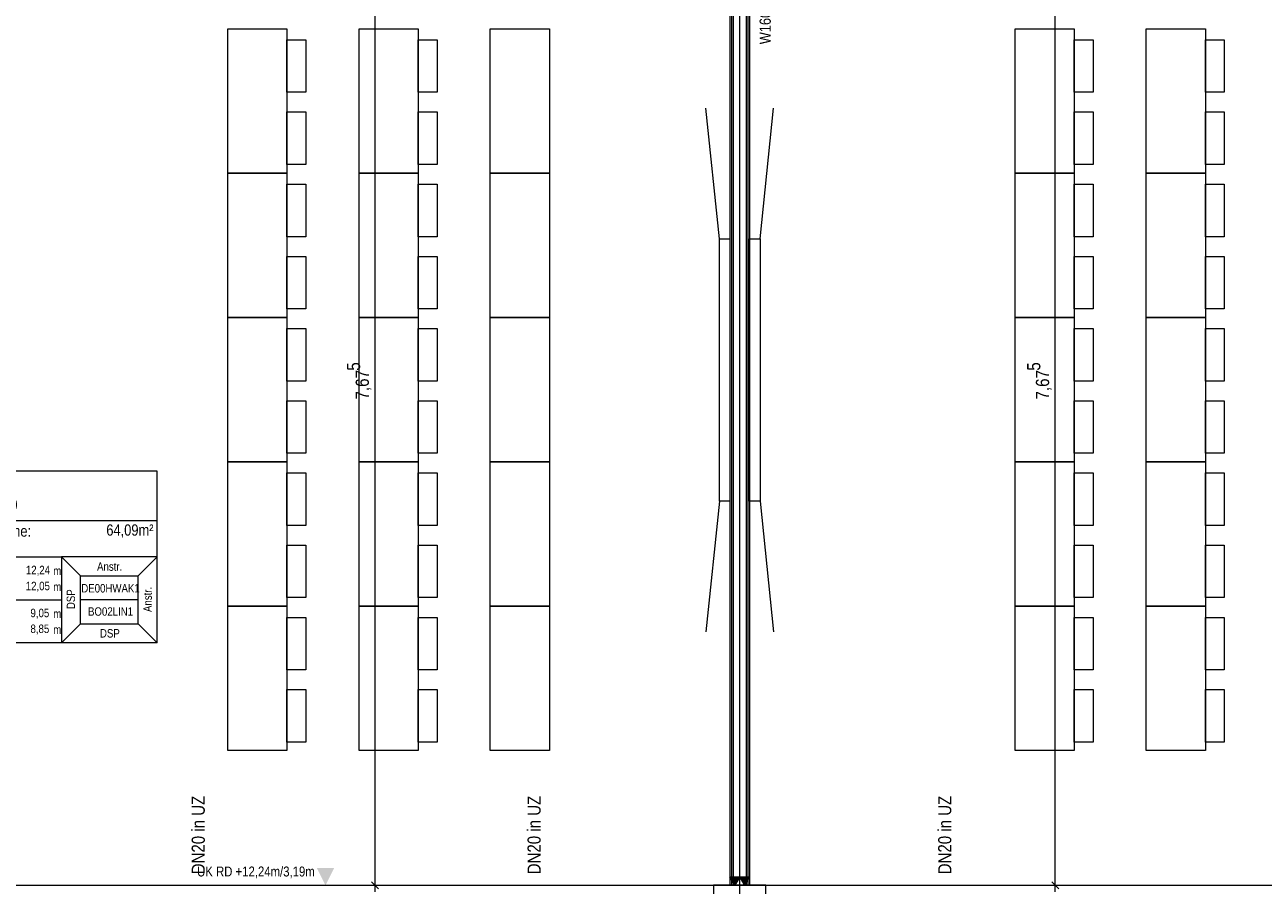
# Model space of a CAD drawing. Extents: x -620 to 300, y 62 to 1112.
# Tile 27 of 95: x -400 to -211, y 388 to 520. Entities that reach past the tile are written whole.
import ezdxf
from ezdxf.lldxf.tags import DXFTag

# ---------------------------------------------------------------- set-up
doc = ezdxf.new("R2010")
doc.units = 0
doc.layers.get('0').update_dxf_attribs({"lineweight": 13})
for name, color, linetype, lineweight, true_color in [('00 -Bauelemente -Dämmung innen', 7, 'Continuous', 9, 0xff7fe6), ('00 -Bauelemente -Gipskarton', 7, 'Continuous', 9, 0xff7fe6), ('00_Beschriftung UZ', 3, 'Continuous', 13, 0x00ff00), ('30 -33 Aussenwände- 3 Aussenstützen', 7, 'Continuous', 50, 0x0000dd), ('30 -34 Innenwände- 2 nichttragend', 7, 'Continuous', 18, 0xff7fe6), ('30 -35 Decken- 1 Konstruktion-Träger- Stahlbeton', 7, 'grob-A06G9S5M8I', 13, 0x33aa00), ('60- 61 allgemeine Ausstattung- 1 Möbel', 7, 'Continuous', 9, 0x00cccc), ('70 -72 Beschriftung- 2 Beschriftung Bauteile', 7, 'Continuous', 9, 0x9999ff), ('70 -75 Raumstempel- 1 Raumstempel', 1, 'Continuous', 50, 0xff0000), ('70 -76 Bemaßung- 2 Allgemein', 9, 'Continuous', 5, 0x808080)]:
    doc.layers.add(name, color=color, linetype=linetype, lineweight=lineweight, true_color=true_color)
for name, color, linetype, lineweight in [('70 -71 Achsen- 1 Gebäudeachsen', 7, 'STRICHPUNKT2-A06G9S5N8I', 18), ('70 -75 Raumstempel- 3 Wandstempel', 7, 'Continuous', 50), ('Detailelementbeschriftung', 7, 'Continuous', 9)]:
    doc.layers.add(name, color=color, linetype=linetype, lineweight=lineweight)
doc.styles.get("Standard").update_dxf_attribs({"font": 'ARIALN.TTF'})
tags = doc.linetypes.add('grob-A06G9S5M8I', pattern=[14, 3, -8, 3]).pattern_tags.tags
tags[8:9] = [DXFTag(74, 4), DXFTag(75, 0), DXFTag(340, '0'), DXFTag(46, 0.0), DXFTag(50, 0.0), DXFTag(44, 0.0), DXFTag(45, 0.0)]
tags[6:7] = [DXFTag(74, 4), DXFTag(75, 0), DXFTag(340, '0'), DXFTag(46, 0.0), DXFTag(50, 0.0), DXFTag(44, 0.0), DXFTag(45, 0.0)]
tags[4:5] = [DXFTag(74, 4), DXFTag(75, 0), DXFTag(340, '0'), DXFTag(46, 0.0), DXFTag(50, 0.0), DXFTag(44, 0.0), DXFTag(45, 0.0)]
tags = doc.linetypes.add('STRICHPUNKT2-A06G9S5N8I', pattern=[12.7, 6.35, -3.175, 0, -3.175]).pattern_tags.tags
tags[10:11] = [DXFTag(74, 4), DXFTag(75, 0), DXFTag(340, '0'), DXFTag(46, 0.0), DXFTag(50, 0.0), DXFTag(44, 0.0), DXFTag(45, 0.0)]
tags[8:9] = [DXFTag(74, 4), DXFTag(75, 0), DXFTag(340, '0'), DXFTag(46, 0.0), DXFTag(50, 0.0), DXFTag(44, 0.0), DXFTag(45, 0.0)]
tags[6:7] = [DXFTag(74, 4), DXFTag(75, 0), DXFTag(340, '0'), DXFTag(46, 0.0), DXFTag(50, 0.0), DXFTag(44, 0.0), DXFTag(45, 0.0)]
tags[4:5] = [DXFTag(74, 4), DXFTag(75, 0), DXFTag(340, '0'), DXFTag(46, 0.0), DXFTag(50, 0.0), DXFTag(44, 0.0), DXFTag(45, 0.0)]

# ---------------------------------------------------------------- blocks, each defined once
blk = doc.blocks.new('Referenz-A06G9S5P8I')
at = {"layer": '00 -Bauelemente -Dämmung innen', "color": 0, "linetype": 'Continuous', "lineweight": -2, "ltscale": 0.13}
for p, q in [((-291.55, 545.47), (-291.55, 388.47)), ((-289.55, 545.47), (-289.55, 388.47))]:
    blk.add_line(p, q, dxfattribs=at)
at = {"layer": '00 -Bauelemente -Gipskarton', "color": 0, "linetype": 'Continuous', "lineweight": -2, "ltscale": 0.13}
for p, q in [((-292.05, 545.47), (-292.05, 388.47)), ((-291.8, 545.47), (-291.8, 388.47)), ((-291.55, 545.47), (-291.55, 388.47)), ((-289.55, 545.47), (-289.55, 388.47)), ((-289.3, 545.47), (-289.3, 388.47)), ((-289.05, 545.47), (-289.05, 388.47))]:
    blk.add_line(p, q, dxfattribs=at)
at = {"layer": '00_Beschriftung UZ', "color": 0, "lineweight": -2}
blk.add_solid([(-355.03, 391.12), (-353.7, 388.45), (-352.36, 391.12)], dxfattribs=at)
at = {"layer": '30 -33 Aussenwände- 3 Aussenstützen', "color": 0, "linetype": 'Continuous', "lineweight": -2, "ltscale": 0.13}
for p, q in [((-294.55, 388.47), (-294.55, 380.47)), ((-286.55, 388.47), (-294.55, 388.47)), ((-286.55, 380.47), (-286.55, 388.47))]:
    blk.add_line(p, q, dxfattribs=at)
at = {"layer": '30 -34 Innenwände- 2 nichttragend', "color": 0, "linetype": 'Continuous', "lineweight": -2, "ltscale": 0.13}
for p, q in [((-292.05, 545.47), (-292.05, 388.47)), ((-289.05, 545.47), (-289.05, 388.47)), ((-292.05, 388.47), (-289.05, 388.47))]:
    blk.add_line(p, q, dxfattribs=at)
at = {"layer": '30 -35 Decken- 1 Konstruktion-Träger- Stahlbeton', "color": 0, "lineweight": -2}
blk.add_line((-451.55, 388.47), (35.45, 388.47), dxfattribs=at)
at = {"layer": '60- 61 allgemeine Ausstattung- 1 Möbel', "color": 0, "linetype": 'Continuous', "lineweight": -2, "ltscale": 0.13}
for p, q in [((-368.57, 496.98), (-368.57, 518.98)), ((-368.57, 518.98), (-359.57, 518.98)), ((-359.57, 518.98), (-359.57, 496.98)), ((-348.57, 496.98), (-348.57, 518.98)), ((-348.57, 518.98), (-339.57, 518.98)), ((-339.57, 518.98), (-339.57, 496.98)), ((-328.57, 496.98), (-328.57, 518.98)), ((-328.57, 518.98), (-319.57, 518.98)), ((-319.57, 518.98), (-319.57, 496.98)), ((-248.57, 496.98), (-248.57, 518.98)), ((-248.57, 518.98), (-239.57, 518.98)), ((-239.57, 518.98), (-239.57, 496.98)), ((-228.57, 496.98), (-228.57, 518.98)), ((-228.57, 518.98), (-219.57, 518.98)), ((-219.57, 518.98), (-219.57, 496.98)), ((-359.57, 509.29), (-359.57, 517.29)), ((-359.57, 517.29), (-356.69, 517.29)), ((-356.69, 517.29), (-356.69, 509.29)), ((-339.57, 509.29), (-339.57, 517.29)), ((-339.57, 517.29), (-336.69, 517.29)), ((-336.69, 517.29), (-336.69, 509.29)), ((-239.57, 509.29), (-239.57, 517.29)), ((-239.57, 517.29), (-236.69, 517.29)), ((-236.69, 517.29), (-236.69, 509.29)), ((-219.57, 509.29), (-219.57, 517.29)), ((-219.57, 517.29), (-216.69, 517.29)), ((-216.69, 517.29), (-216.69, 509.29)), ((-356.69, 509.29), (-359.57, 509.29)), ((-336.69, 509.29), (-339.57, 509.29)), ((-236.69, 509.29), (-239.57, 509.29)), ((-216.69, 509.29), (-219.57, 509.29)), ((-359.57, 498.29), (-359.57, 506.29)), ((-359.57, 506.29), (-356.69, 506.29)), ((-356.69, 506.29), (-356.69, 498.29)), ((-339.57, 498.29), (-339.57, 506.29)), ((-339.57, 506.29), (-336.69, 506.29)), ((-336.69, 506.29), (-336.69, 498.29)), ((-293.65, 486.97), (-295.7, 506.87)), ((-287.45, 486.97), (-285.4, 506.87)), ((-239.57, 498.29), (-239.57, 506.29)), ((-239.57, 506.29), (-236.69, 506.29)), ((-236.69, 506.29), (-236.69, 498.29)), ((-219.57, 498.29), (-219.57, 506.29)), ((-219.57, 506.29), (-216.69, 506.29)), ((-216.69, 506.29), (-216.69, 498.29)), ((-368.57, 474.98), (-368.57, 496.98)), ((-368.57, 496.98), (-359.57, 496.98)), ((-359.57, 496.98), (-368.57, 496.98)), ((-356.69, 498.29), (-359.57, 498.29)), ((-359.57, 496.98), (-359.57, 474.98)), ((-339.57, 496.98), (-348.57, 496.98)), ((-348.57, 474.98), (-348.57, 496.98)), ((-348.57, 496.98), (-339.57, 496.98)), ((-336.69, 498.29), (-339.57, 498.29)), ((-339.57, 496.98), (-339.57, 474.98)), ((-328.57, 474.98), (-328.57, 496.98)), ((-328.57, 496.98), (-319.57, 496.98)), ((-319.57, 496.98), (-328.57, 496.98)), ((-319.57, 496.98), (-319.57, 474.98)), ((-239.57, 496.98), (-248.57, 496.98)), ((-248.57, 474.98), (-248.57, 496.98)), ((-248.57, 496.98), (-239.57, 496.98)), ((-236.69, 498.29), (-239.57, 498.29)), ((-239.57, 496.98), (-239.57, 474.98)), ((-219.57, 496.98), (-228.57, 496.98)), ((-228.57, 474.98), (-228.57, 496.98)), ((-228.57, 496.98), (-219.57, 496.98)), ((-216.69, 498.29), (-219.57, 498.29)), ((-219.57, 496.98), (-219.57, 474.98)), ((-359.57, 487.29), (-359.57, 495.29)), ((-359.57, 495.29), (-356.69, 495.29)), ((-356.69, 495.29), (-356.69, 487.29)), ((-339.57, 487.29), (-339.57, 495.29)), ((-339.57, 495.29), (-336.69, 495.29)), ((-336.69, 495.29), (-336.69, 487.29)), ((-239.57, 487.29), (-239.57, 495.29)), ((-239.57, 495.29), (-236.69, 495.29)), ((-236.69, 495.29), (-236.69, 487.29)), ((-219.57, 487.29), (-219.57, 495.29)), ((-219.57, 495.29), (-216.69, 495.29)), ((-216.69, 495.29), (-216.69, 487.29)), ((-356.69, 487.29), (-359.57, 487.29)), ((-336.69, 487.29), (-339.57, 487.29)), ((-236.69, 487.29), (-239.57, 487.29)), ((-216.69, 487.29), (-219.57, 487.29)), ((-293.65, 486.97), (-292.05, 486.97)), ((-293.65, 446.97), (-293.65, 486.97)), ((-292.05, 486.97), (-292.05, 446.97)), ((-289.05, 486.97), (-287.45, 486.97)), ((-289.05, 446.97), (-289.05, 486.97)), ((-287.45, 486.97), (-287.45, 446.97)), ((-359.57, 476.29), (-359.57, 484.29)), ((-359.57, 484.29), (-356.69, 484.29)), ((-356.69, 484.29), (-356.69, 476.29)), ((-339.57, 476.29), (-339.57, 484.29)), ((-339.57, 484.29), (-336.69, 484.29)), ((-336.69, 484.29), (-336.69, 476.29)), ((-239.57, 476.29), (-239.57, 484.29)), ((-239.57, 484.29), (-236.69, 484.29)), ((-236.69, 484.29), (-236.69, 476.29)), ((-219.57, 476.29), (-219.57, 484.29)), ((-219.57, 484.29), (-216.69, 484.29)), ((-216.69, 484.29), (-216.69, 476.29)), ((-356.69, 476.29), (-359.57, 476.29)), ((-336.69, 476.29), (-339.57, 476.29)), ((-236.69, 476.29), (-239.57, 476.29)), ((-216.69, 476.29), (-219.57, 476.29)), ((-368.57, 452.98), (-368.57, 474.98)), ((-368.57, 474.98), (-359.57, 474.98)), ((-359.57, 474.98), (-368.57, 474.98)), ((-359.57, 474.98), (-359.57, 452.98)), ((-339.57, 474.98), (-348.57, 474.98)), ((-348.57, 452.98), (-348.57, 474.98)), ((-348.57, 474.98), (-339.57, 474.98)), ((-339.57, 474.98), (-339.57, 452.98)), ((-328.57, 452.98), (-328.57, 474.98)), ((-328.57, 474.98), (-319.57, 474.98)), ((-319.57, 474.98), (-328.57, 474.98)), ((-319.57, 474.98), (-319.57, 452.98)), ((-239.57, 474.98), (-248.57, 474.98)), ((-248.57, 452.98), (-248.57, 474.98)), ((-248.57, 474.98), (-239.57, 474.98)), ((-239.57, 474.98), (-239.57, 452.98)), ((-219.57, 474.98), (-228.57, 474.98)), ((-228.57, 452.98), (-228.57, 474.98)), ((-228.57, 474.98), (-219.57, 474.98)), ((-219.57, 474.98), (-219.57, 452.98)), ((-359.57, 465.29), (-359.57, 473.29)), ((-359.57, 473.29), (-356.69, 473.29)), ((-356.69, 473.29), (-356.69, 465.29)), ((-339.57, 465.29), (-339.57, 473.29)), ((-339.57, 473.29), (-336.69, 473.29)), ((-336.69, 473.29), (-336.69, 465.29)), ((-239.57, 465.29), (-239.57, 473.29)), ((-239.57, 473.29), (-236.69, 473.29)), ((-236.69, 473.29), (-236.69, 465.29)), ((-219.57, 465.29), (-219.57, 473.29)), ((-219.57, 473.29), (-216.69, 473.29)), ((-216.69, 473.29), (-216.69, 465.29)), ((-356.69, 465.29), (-359.57, 465.29)), ((-336.69, 465.29), (-339.57, 465.29)), ((-236.69, 465.29), (-239.57, 465.29)), ((-216.69, 465.29), (-219.57, 465.29)), ((-359.57, 454.29), (-359.57, 462.29)), ((-359.57, 462.29), (-356.69, 462.29)), ((-356.69, 462.29), (-356.69, 454.29)), ((-339.57, 454.29), (-339.57, 462.29)), ((-339.57, 462.29), (-336.69, 462.29)), ((-336.69, 462.29), (-336.69, 454.29)), ((-239.57, 454.29), (-239.57, 462.29)), ((-239.57, 462.29), (-236.69, 462.29)), ((-236.69, 462.29), (-236.69, 454.29)), ((-219.57, 454.29), (-219.57, 462.29)), ((-219.57, 462.29), (-216.69, 462.29)), ((-216.69, 462.29), (-216.69, 454.29)), ((-356.69, 454.29), (-359.57, 454.29)), ((-336.69, 454.29), (-339.57, 454.29)), ((-236.69, 454.29), (-239.57, 454.29)), ((-216.69, 454.29), (-219.57, 454.29)), ((-359.57, 452.98), (-368.57, 452.98)), ((-368.57, 430.98), (-368.57, 452.98)), ((-368.57, 452.98), (-359.57, 452.98)), ((-359.57, 452.98), (-359.57, 430.98)), ((-359.57, 443.29), (-359.57, 451.29)), ((-359.57, 451.29), (-356.69, 451.29)), ((-356.69, 451.29), (-356.69, 443.29)), ((-348.57, 430.98), (-348.57, 452.98)), ((-348.57, 452.98), (-339.57, 452.98)), ((-339.57, 452.98), (-348.57, 452.98)), ((-339.57, 452.98), (-339.57, 430.98)), ((-339.57, 443.29), (-339.57, 451.29)), ((-339.57, 451.29), (-336.69, 451.29)), ((-336.69, 451.29), (-336.69, 443.29)), ((-319.57, 452.98), (-328.57, 452.98)), ((-328.57, 430.98), (-328.57, 452.98)), ((-328.57, 452.98), (-319.57, 452.98)), ((-319.57, 452.98), (-319.57, 430.98)), ((-248.57, 430.98), (-248.57, 452.98)), ((-248.57, 452.98), (-239.57, 452.98)), ((-239.57, 452.98), (-248.57, 452.98)), ((-239.57, 452.98), (-239.57, 430.98)), ((-239.57, 443.29), (-239.57, 451.29)), ((-239.57, 451.29), (-236.69, 451.29)), ((-236.69, 451.29), (-236.69, 443.29)), ((-228.57, 430.98), (-228.57, 452.98)), ((-228.57, 452.98), (-219.57, 452.98)), ((-219.57, 452.98), (-228.57, 452.98)), ((-219.57, 452.98), (-219.57, 430.98)), ((-219.57, 443.29), (-219.57, 451.29)), ((-219.57, 451.29), (-216.69, 451.29)), ((-216.69, 451.29), (-216.69, 443.29)), ((-293.65, 446.97), (-295.7, 427.08)), ((-292.05, 446.97), (-293.65, 446.97)), ((-287.45, 446.97), (-289.05, 446.97)), ((-287.45, 446.97), (-285.4, 427.08)), ((-356.69, 443.29), (-359.57, 443.29)), ((-336.69, 443.29), (-339.57, 443.29)), ((-236.69, 443.29), (-239.57, 443.29)), ((-216.69, 443.29), (-219.57, 443.29)), ((-359.57, 432.29), (-359.57, 440.29)), ((-359.57, 440.29), (-356.69, 440.29)), ((-356.69, 440.29), (-356.69, 432.29)), ((-339.57, 432.29), (-339.57, 440.29)), ((-339.57, 440.29), (-336.69, 440.29)), ((-336.69, 440.29), (-336.69, 432.29)), ((-239.57, 432.29), (-239.57, 440.29)), ((-239.57, 440.29), (-236.69, 440.29)), ((-236.69, 440.29), (-236.69, 432.29)), ((-219.57, 432.29), (-219.57, 440.29)), ((-219.57, 440.29), (-216.69, 440.29)), ((-216.69, 440.29), (-216.69, 432.29)), ((-359.57, 430.98), (-368.57, 430.98)), ((-368.57, 408.98), (-368.57, 430.98)), ((-368.57, 430.98), (-359.57, 430.98)), ((-356.69, 432.29), (-359.57, 432.29)), ((-359.57, 430.98), (-359.57, 408.98)), ((-339.57, 430.98), (-348.57, 430.98)), ((-348.57, 408.98), (-348.57, 430.98)), ((-348.57, 430.98), (-339.57, 430.98)), ((-336.69, 432.29), (-339.57, 432.29)), ((-339.57, 430.98), (-339.57, 408.98)), ((-328.57, 408.98), (-328.57, 430.98)), ((-328.57, 430.98), (-319.57, 430.98)), ((-319.57, 430.98), (-328.57, 430.98)), ((-319.57, 430.98), (-319.57, 408.98)), ((-248.57, 408.98), (-248.57, 430.98)), ((-248.57, 430.98), (-239.57, 430.98)), ((-239.57, 430.98), (-248.57, 430.98)), ((-236.69, 432.29), (-239.57, 432.29)), ((-239.57, 430.98), (-239.57, 408.98)), ((-219.57, 430.98), (-228.57, 430.98)), ((-228.57, 408.98), (-228.57, 430.98)), ((-228.57, 430.98), (-219.57, 430.98)), ((-216.69, 432.29), (-219.57, 432.29)), ((-219.57, 430.98), (-219.57, 408.98)), ((-359.57, 421.29), (-359.57, 429.29)), ((-359.57, 429.29), (-356.69, 429.29)), ((-356.69, 429.29), (-356.69, 421.29)), ((-339.57, 421.29), (-339.57, 429.29)), ((-339.57, 429.29), (-336.69, 429.29)), ((-336.69, 429.29), (-336.69, 421.29)), ((-239.57, 421.29), (-239.57, 429.29)), ((-239.57, 429.29), (-236.69, 429.29)), ((-236.69, 429.29), (-236.69, 421.29)), ((-219.57, 421.29), (-219.57, 429.29)), ((-219.57, 429.29), (-216.69, 429.29)), ((-216.69, 429.29), (-216.69, 421.29)), ((-356.69, 421.29), (-359.57, 421.29)), ((-336.69, 421.29), (-339.57, 421.29)), ((-236.69, 421.29), (-239.57, 421.29)), ((-216.69, 421.29), (-219.57, 421.29)), ((-359.57, 410.29), (-359.57, 418.29)), ((-359.57, 418.29), (-356.69, 418.29)), ((-356.69, 418.29), (-356.69, 410.29)), ((-339.57, 410.29), (-339.57, 418.29)), ((-339.57, 418.29), (-336.69, 418.29)), ((-336.69, 418.29), (-336.69, 410.29)), ((-239.57, 410.29), (-239.57, 418.29)), ((-239.57, 418.29), (-236.69, 418.29)), ((-236.69, 418.29), (-236.69, 410.29)), ((-219.57, 410.29), (-219.57, 418.29)), ((-219.57, 418.29), (-216.69, 418.29)), ((-216.69, 418.29), (-216.69, 410.29)), ((-356.69, 410.29), (-359.57, 410.29)), ((-336.69, 410.29), (-339.57, 410.29)), ((-236.69, 410.29), (-239.57, 410.29)), ((-216.69, 410.29), (-219.57, 410.29)), ((-359.57, 408.98), (-368.57, 408.98)), ((-339.57, 408.98), (-348.57, 408.98)), ((-319.57, 408.98), (-328.57, 408.98)), ((-239.57, 408.98), (-248.57, 408.98)), ((-219.57, 408.98), (-228.57, 408.98))]:
    blk.add_line(p, q, dxfattribs=at)
at = {"layer": '70 -71 Achsen- 1 Gebäudeachsen', "color": 0, "linetype": 'STRICHPUNKT2-A06G9S5N8I', "lineweight": -2, "ltscale": 0.13}
blk.add_line((-290.58, 1084.39), (-290.58, 84.95), dxfattribs=at)
at = {"layer": '70 -72 Beschriftung- 2 Beschriftung Bauteile', "color": 0, "lineweight": -2}
for p, q in [((-291.3, 388.47), (-292.05, 389.77)), ((-292.05, 389.77), (-290.55, 389.77)), ((-290.55, 389.77), (-291.3, 388.47)), ((-289.8, 388.47), (-290.55, 389.77)), ((-290.55, 389.77), (-289.05, 389.77)), ((-289.05, 389.77), (-289.8, 388.47))]:
    blk.add_line(p, q, dxfattribs=at)
for points in [[(-291.3, 388.47), (-292.05, 389.77), (-291.3, 389.77)], [(-291.3, 388.47), (-291.3, 389.77), (-290.55, 389.77)], [(-289.8, 388.47), (-290.55, 389.77), (-289.8, 389.77)], [(-289.8, 388.47), (-289.8, 389.77), (-289.05, 389.77)]]:
    blk.add_solid(points, dxfattribs=at)
at = {"layer": '70 -75 Raumstempel- 1 Raumstempel', "color": 0, "lineweight": -2}
for p, q in [((-379.36, 451.57), (-415.69, 451.57)), ((-379.36, 425.43), (-379.36, 451.57)), ((-379.36, 443.97), (-415.69, 443.97)), ((-415.69, 438.5), (-393.96, 438.5)), ((-391.07, 435.6), (-393.96, 438.5)), ((-379.36, 438.5), (-393.96, 438.5)), ((-393.96, 438.5), (-393.96, 425.43)), ((-382.24, 435.6), (-379.36, 438.5)), ((-391.07, 428.32), (-391.07, 435.6)), ((-391.07, 435.6), (-382.24, 435.6)), ((-382.24, 428.32), (-382.24, 435.6)), ((-415.69, 431.96), (-393.96, 431.96)), ((-382.24, 431.96), (-391.07, 431.96)), ((-391.07, 428.32), (-393.96, 425.43)), ((-391.07, 428.32), (-382.24, 428.32)), ((-382.24, 428.32), (-379.36, 425.43)), ((-379.36, 425.43), (-415.69, 425.43))]:
    blk.add_line(p, q, dxfattribs=at)
at = {"layer": '70 -76 Bemaßung- 2 Allgemein', "color": 0, "linetype": 'Continuous', "lineweight": -2, "ltscale": 0.13}
for p, q in [((-346.15, 389.53), (-346.15, 540.91)), ((-242.45, 389.53), (-242.45, 540.91)), ((-345.62, 387.94), (-346.68, 389)), ((-346.15, 387.47), (-346.15, 389.53)), ((-241.92, 387.94), (-242.98, 389)), ((-242.45, 387.47), (-242.45, 389.53))]:
    blk.add_line(p, q, dxfattribs=at)
at = {"layer": '00_Beschriftung UZ', "color": 0, "linetype": 'ByBlock', "lineweight": -2, "ltscale": 0.13, "insert": (-373.27, 391.32), "char_height": 1.5103, "attachment_point": 1}
blk.add_mtext('{\\fArial Narrow;UK RD +12,24m/3,19m}', dxfattribs=at)
at = {"layer": '70 -75 Raumstempel- 1 Raumstempel', "color": 0, "linetype": 'Continuous', "lineweight": -2, "ltscale": 0.13, "attachment_point": 1}
for s, insert, char_height, rotation in [('{\\fArial Narrow;Klassenraum 10}', (-414.82, 447.31), 1.7117, 0), ('{\\fArial Narrow;64,09m²}', (-387.11, 443.45), 1.7117, 0), ('{\\fArial Narrow;Netto Raumfläche:}', (-414.82, 443.29), 1.7117, 0), ('{\\fArial Narrow;12,24}', (-399.37, 437.15), 1.2838, 0), ('{\\fArial Narrow;m}', (-395.2, 437.02), 1.2838, 0), ('{\\fArial Narrow;Anstr.}', (-388.52, 437.67), 1.2838, 0), ('{\\fArial Narrow;12,05}', (-399.39, 434.71), 1.2838, 0), ('{\\fArial Narrow;m}', (-395.2, 434.59), 1.2838, 0), ('{\\fArial Narrow;DE00HWAK1}', (-390.92, 434.36), 1.2838, 0), ('{\\fArial Narrow;Anstr.}', (-381.46, 430.1), 1.2838, 90), ('{\\fArial Narrow;DSP}', (-393.16, 430.54), 1.2838, 90), ('{\\fArial Narrow;9,05}', (-398.67, 430.6), 1.2838, 0), ('{\\fArial Narrow;BO02LIN1}', (-389.9, 430.82), 1.2838, 0), ('{\\fArial Narrow;m}', (-395.2, 430.48), 1.2838, 0), ('{\\fArial Narrow;8,85}', (-398.67, 428.19), 1.2838, 0), ('{\\fArial Narrow;m}', (-395.2, 428.06), 1.2838, 0), ('{\\fArial Narrow;DSP}', (-388.08, 427.5), 1.2838, 0)]:
    blk.add_mtext(s, dxfattribs=dict(at, insert=insert, char_height=char_height, rotation=rotation))
at = {"layer": '70 -75 Raumstempel- 3 Wandstempel', "color": 0, "linetype": 'ByBlock', "lineweight": -2, "ltscale": 0.13, "insert": (-287.52, 516.61), "char_height": 1.7, "attachment_point": 1, "rotation": 90}
blk.add_mtext('{\\fArial Narrow;W160}', dxfattribs=at)
at = {"layer": '70 -76 Bemaßung- 2 Allgemein', "color": 0, "linetype": 'Continuous', "lineweight": -2, "ltscale": 0.13, "char_height": 2.0138, "attachment_point": 1, "rotation": 90}
for s, insert in [('{\\fArial Narrow;5}', (-350.44, 466.87)), ('{\\fArial Narrow;5}', (-246.74, 466.87)), ('{\\fArial Narrow;7,67}', (-349.1, 462.48)), ('{\\fArial Narrow;7,67}', (-245.4, 462.48))]:
    blk.add_mtext(s, dxfattribs=dict(at, insert=insert))
blk = doc.blocks.new('Einzeiliger Text-A06G9SBF8I')
at = {"color": 0, "lineweight": -2, "insert": (-260.3, 390.14), "char_height": 2, "attachment_point": 1, "rotation": 90}
blk.add_mtext('{\\fArial Narrow;DN20 in UZ}', dxfattribs=at)
blk = doc.blocks.new('Einzeiliger Text-A06G9SCV8I')
at = {"color": 0, "lineweight": -2, "insert": (-322.9, 390.14), "char_height": 2, "attachment_point": 1, "rotation": 90}
blk.add_mtext('{\\fArial Narrow;DN20 in UZ}', dxfattribs=at)
blk = doc.blocks.new('Einzeiliger Text-A06G9SCZ8I')
at = {"color": 0, "lineweight": -2, "insert": (-374.1, 390.14), "char_height": 2, "attachment_point": 1, "rotation": 90}
blk.add_mtext('{\\fArial Narrow;DN20 in UZ}', dxfattribs=at)

msp = doc.modelspace()

# ---------------------------------------------------------------- block references
at = {"color": 8, "lineweight": 13, "ltscale": 0.13, "true_color": 0x808080}
msp.add_blockref('Referenz-A06G9S5P8I', (0, 0), dxfattribs=at)
at = {"layer": 'Detailelementbeschriftung', "ltscale": 0.13}
for name in ['Einzeiliger Text-A06G9SCZ8I', 'Einzeiliger Text-A06G9SCV8I', 'Einzeiliger Text-A06G9SBF8I']:
    msp.add_blockref(name, (0, 0), dxfattribs=at)

doc.saveas('drawing.dxf')
